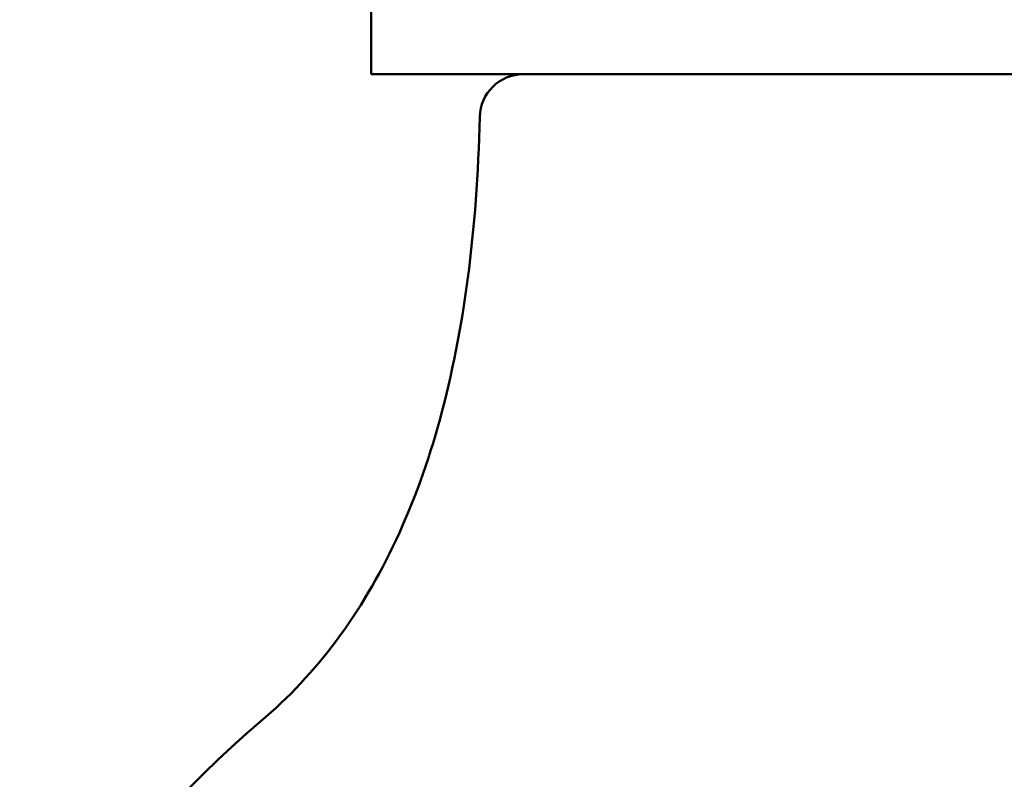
# Model space of a CAD drawing. Header units: millimetres. Extents: x 123 to 2417, y 726 to 3130.
# Tile 156 of 196: x 1406 to 1429, y 786 to 804. Entities that reach past the tile are written whole.
import ezdxf

# ---------------------------------------------------------------- set-up
doc = ezdxf.new("R2010")
doc.units = ezdxf.units.MM
doc.header["$LTSCALE"] = 12
doc.layers.add('Widoczne (ISO)', color=7, linetype='Continuous', lineweight=50)

msp = doc.modelspace()

# ---------------------------------------------------------------- linework, layer by layer
at = {"layer": 'Widoczne (ISO)'}
for p, q in [((1414.039, 808.317), (1414.039, 802.317)), ((1414.039, 802.317), (1438.039, 802.317))]:
    msp.add_line(p, q, dxfattribs=at)
msp.add_circle((1426.039, 776.317), 50, dxfattribs=at)
for centre, radius, start, end in [((1417.527, 801.317), 1, 90, 178.6854), ((1426.039, 770.317), 22.5, 130.215, 49.785)]:
    msp.add_arc(centre, radius, start, end, dxfattribs=at)
msp.add_open_spline([(1411.511, 787.498), (1412.15, 788.038), (1412.728, 788.655), (1413.762, 790.041), (1414.218, 790.811), (1415.009, 792.504), (1415.344, 793.426), (1415.891, 795.425), (1416.103, 796.501), (1416.407, 798.805), (1416.498, 800.034), (1416.527, 801.34)], degree=3, knots=[1, 1, 1, 1, 1.1906229, 1.1906229, 1.3812459, 1.3812459, 1.5718688, 1.5718688, 1.7624917, 1.7624917, 1.9531146, 1.9531146, 1.9531146, 1.9531146], dxfattribs=at)

doc.saveas('drawing.dxf')
